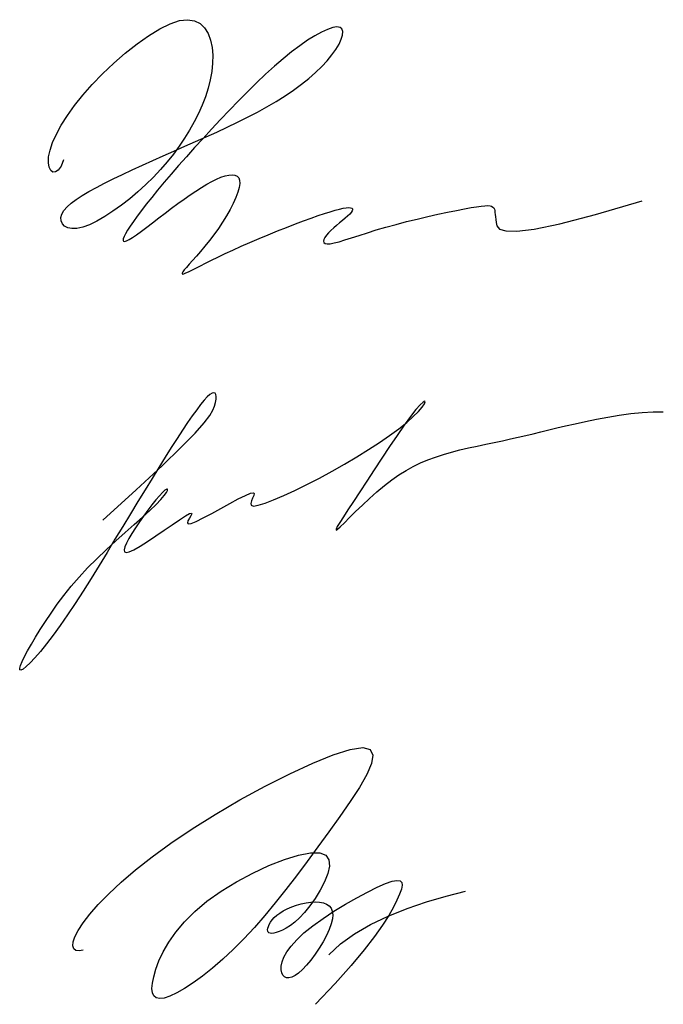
# Paper-space layout 'Сведения о проекте' of a CAD drawing. Header units: millimetres. Extents: x 431.8 to 443.3, y 356.6 to 374.4.
import ezdxf

# ---------------------------------------------------------------- set-up
doc = ezdxf.new("R2010")
doc.units = ezdxf.units.MM
doc.layers.add('Подписи', color=170, linetype='Continuous')

# ---------------------------------------------------------------- blocks, each defined once
blk = doc.blocks.new('*U264')
at = {"layer": 'Подписи', "color": 5}
blk.add_lwpolyline([(0.03916, 0.02464), (0.04518, 0.0301), (0.04984, 0.03444), (0.05331, 0.03779), (0.05577, 0.04032), (0.05742, 0.04217), (0.05843, 0.0435), (0.05899, 0.04446), (0.05928, 0.0452), (0.05946, 0.04584), (0.05956, 0.04641), (0.05958, 0.04688), (0.05952, 0.04724), (0.05938, 0.04748), (0.05915, 0.04757), (0.05884, 0.0475), (0.05844, 0.04726), (0.05797, 0.04684), (0.05741, 0.04624), (0.05678, 0.04547), (0.05607, 0.04454), (0.05528, 0.04345), (0.05443, 0.04221), (0.05352, 0.04084), (0.05254, 0.03934), (0.05149, 0.03771), (0.0504, 0.03597), (0.04924, 0.03413), (0.04804, 0.03219), (0.04679, 0.03015), (0.04549, 0.02803), (0.04415, 0.02583), (0.04278, 0.02356), (0.04137, 0.02123), (0.03994, 0.01886), (0.0385, 0.0165), (0.03706, 0.01416), (0.03563, 0.01188), (0.03422, 0.00969), (0.03285, 0.00762), (0.03152, 0.00571), (0.03026, 0.00397), (0.02907, 0.00242), (0.02797, 0.00107), (0.02698, -0.00007), (0.02611, -0.00098), (0.02539, -0.00167), (0.02483, -0.00211), (0.02445, -0.00231), (0.02425, -0.00225), (0.02423, -0.00196), (0.02438, -0.00144), (0.02467, -0.00073), (0.02511, 0.00015), (0.02566, 0.00119), (0.02633, 0.00236), (0.02709, 0.00364), (0.02793, 0.00501), (0.02886, 0.00646), (0.02988, 0.00797), (0.03099, 0.00954), (0.0322, 0.01114), (0.03351, 0.01278), (0.03492, 0.01443), (0.03645, 0.01609), (0.03808, 0.01774), (0.03978, 0.01936), (0.0415, 0.02094), (0.0432, 0.02245), (0.04482, 0.02388), (0.04632, 0.0252), (0.04765, 0.0264), (0.04876, 0.02746), (0.04963, 0.02836), (0.05025, 0.02909), (0.05065, 0.02965), (0.05084, 0.03003), (0.05084, 0.03022), (0.05068, 0.03023), (0.05036, 0.03005), (0.04992, 0.02966), (0.04936, 0.02907), (0.04871, 0.02832), (0.04801, 0.02743), (0.04726, 0.02645), (0.0465, 0.02541), (0.04576, 0.02434), (0.04505, 0.02328), (0.04441, 0.02227), (0.04386, 0.02135), (0.04342, 0.02053), (0.04312, 0.01985), (0.043, 0.01933), (0.04307, 0.01899), (0.04338, 0.01887), (0.04393, 0.01898), (0.04477, 0.01936), (0.0459, 0.02), (0.04725, 0.02085), (0.04872, 0.02183), (0.05024, 0.02286), (0.05169, 0.02386), (0.05299, 0.02474), (0.05406, 0.02544), (0.05479, 0.02586), (0.05514, 0.02595), (0.05517, 0.02578), (0.055, 0.02544), (0.05475, 0.025), (0.05451, 0.02455), (0.05441, 0.02419), (0.05455, 0.024), (0.05505, 0.02406), (0.05598, 0.02444), (0.05726, 0.02507), (0.05877, 0.02588), (0.06041, 0.02677), (0.06204, 0.02767), (0.06355, 0.02848), (0.06484, 0.02913), (0.06577, 0.02953), (0.06628, 0.02961), (0.06643, 0.02944), (0.06635, 0.02908), (0.06614, 0.02862), (0.06592, 0.02812), (0.0658, 0.02767), (0.06589, 0.02734), (0.06632, 0.02721), (0.06715, 0.02734), (0.06837, 0.02771), (0.06992, 0.0283), (0.07173, 0.02908), (0.07374, 0.03001), (0.0759, 0.03108), (0.07815, 0.03225), (0.08043, 0.03348), (0.08268, 0.03476), (0.08487, 0.03606), (0.08697, 0.03737), (0.08895, 0.03866), (0.09077, 0.03992), (0.09242, 0.04112), (0.09385, 0.04225), (0.09504, 0.04329), (0.09597, 0.04422), (0.09663, 0.045), (0.09704, 0.04559), (0.0972, 0.04597), (0.09711, 0.04609), (0.0968, 0.04592), (0.09625, 0.04542), (0.09549, 0.04456), (0.09452, 0.04331), (0.09338, 0.04174), (0.09212, 0.03992), (0.09077, 0.03792), (0.08938, 0.03583), (0.088, 0.03373), (0.08666, 0.03167), (0.0854, 0.02975), (0.08427, 0.02803), (0.08328, 0.02654), (0.08246, 0.02528), (0.08182, 0.02427), (0.08137, 0.02353), (0.08114, 0.02307), (0.08114, 0.0229), (0.0814, 0.02304), (0.08191, 0.02349), (0.08265, 0.0242), (0.08358, 0.02513), (0.08467, 0.0262), (0.08588, 0.02738), (0.08716, 0.02859), (0.0885, 0.02979), (0.08984, 0.03092), (0.09115, 0.03194), (0.09245, 0.03284), (0.09374, 0.03363), (0.09504, 0.03434), (0.09634, 0.03496), (0.09767, 0.03552), (0.09904, 0.03602), (0.10046, 0.03647), (0.10193, 0.03689), (0.10344, 0.03729), (0.10498, 0.03765), (0.10653, 0.038), (0.10807, 0.03833), (0.1096, 0.03865), (0.1111, 0.03896), (0.11255, 0.03927), (0.11393, 0.03958), (0.11529, 0.0399), (0.11663, 0.04022), (0.11799, 0.04055), (0.1194, 0.04089), (0.12088, 0.04125), (0.12245, 0.04162), (0.12416, 0.04201), (0.12601, 0.04242), (0.12797, 0.04283), (0.13002, 0.04321), (0.1321, 0.04356), (0.13418, 0.04385), (0.13621, 0.04405), (0.13817, 0.04415), (0.14002, 0.04413)], dxfattribs=at)
blk = doc.blocks.new('*U263')
at = {"layer": 'Подписи', "color": 5}
blk.add_lwpolyline([(0.03358, 0.02348), (0.03312, 0.02236), (0.03263, 0.02164), (0.03213, 0.0213), (0.03166, 0.02129), (0.03127, 0.02159), (0.03099, 0.02216), (0.03084, 0.02297), (0.03089, 0.024), (0.03114, 0.02521), (0.03161, 0.02657), (0.03228, 0.02808), (0.03317, 0.02971), (0.03426, 0.03144), (0.03555, 0.03324), (0.03704, 0.03511), (0.03872, 0.03703), (0.04059, 0.03895), (0.04259, 0.04085), (0.04467, 0.04266), (0.04679, 0.04433), (0.04887, 0.0458), (0.05088, 0.04703), (0.05275, 0.04795), (0.05444, 0.04851), (0.0559, 0.04868), (0.05712, 0.04849), (0.05814, 0.04798), (0.05894, 0.04719), (0.05956, 0.04619), (0.06, 0.045), (0.06028, 0.04368), (0.0604, 0.04228), (0.06038, 0.04084), (0.06023, 0.03936), (0.05996, 0.03787), (0.05957, 0.03635), (0.05908, 0.03483), (0.0585, 0.03331), (0.05782, 0.0318), (0.05707, 0.0303), (0.05625, 0.02882), (0.05535, 0.02736), (0.05438, 0.02592), (0.05334, 0.02451), (0.05222, 0.02311), (0.05103, 0.02174), (0.04975, 0.02039), (0.0484, 0.01906), (0.04696, 0.01775), (0.04548, 0.01649), (0.04397, 0.01531), (0.04246, 0.01422), (0.04099, 0.01326), (0.03957, 0.01244), (0.03825, 0.01181), (0.03705, 0.01137), (0.03599, 0.01115), (0.03508, 0.01113), (0.03433, 0.01128), (0.03376, 0.01158), (0.03336, 0.012), (0.03314, 0.01252), (0.03311, 0.0131), (0.03328, 0.01372), (0.03365, 0.01436), (0.03421, 0.01501), (0.03496, 0.01568), (0.03587, 0.01636), (0.03693, 0.01706), (0.03814, 0.01778), (0.03949, 0.01852), (0.04095, 0.01928), (0.04252, 0.02007), (0.04419, 0.02087), (0.04594, 0.02169), (0.04775, 0.02252), (0.04961, 0.02336), (0.05152, 0.0242), (0.05344, 0.02506), (0.05538, 0.02591), (0.05732, 0.02676), (0.05924, 0.02761), (0.06115, 0.02847), (0.06303, 0.02934), (0.06488, 0.03023), (0.06669, 0.03113), (0.06846, 0.03206), (0.07017, 0.03301), (0.07183, 0.03399), (0.07342, 0.035), (0.07493, 0.03602), (0.07635, 0.03707), (0.07768, 0.03812), (0.0789, 0.03918), (0.08002, 0.04024), (0.081, 0.04129), (0.08186, 0.04234), (0.08258, 0.04335), (0.08314, 0.0443), (0.08354, 0.04516), (0.08377, 0.04592), (0.08381, 0.04654), (0.08366, 0.04701), (0.08331, 0.04729), (0.08275, 0.04737), (0.082, 0.04725), (0.08107, 0.04694), (0.08, 0.04645), (0.07879, 0.0458), (0.07747, 0.04498), (0.07607, 0.04401), (0.07459, 0.0429), (0.07307, 0.04167), (0.07151, 0.04031), (0.06991, 0.03886), (0.0683, 0.03733), (0.06667, 0.03573), (0.06504, 0.03408), (0.06342, 0.03241), (0.0618, 0.03071), (0.06021, 0.02901), (0.05866, 0.02733), (0.05714, 0.02567), (0.05567, 0.02404), (0.05426, 0.02245), (0.05293, 0.02091), (0.05167, 0.01944), (0.0505, 0.01804), (0.04943, 0.01673), (0.04845, 0.01551), (0.04758, 0.01437), (0.0468, 0.01334), (0.04613, 0.0124), (0.04556, 0.01156), (0.04509, 0.01082), (0.04472, 0.0102), (0.04446, 0.00968), (0.04431, 0.00928), (0.04427, 0.009), (0.04436, 0.00884), (0.04456, 0.0088), (0.0449, 0.0089), (0.04537, 0.00913), (0.04597, 0.00951), (0.04672, 0.01002), (0.04759, 0.01065), (0.04856, 0.01137), (0.0496, 0.01217), (0.05071, 0.01302), (0.05185, 0.01389), (0.053, 0.01476), (0.05414, 0.01561), (0.05525, 0.01642), (0.05633, 0.01717), (0.05737, 0.01787), (0.05837, 0.01851), (0.05933, 0.01908), (0.06023, 0.01958), (0.06109, 0.02), (0.06189, 0.02034), (0.06263, 0.02059), (0.0633, 0.02075), (0.06389, 0.0208), (0.06439, 0.02074), (0.06479, 0.02057), (0.06508, 0.02026), (0.06524, 0.01982), (0.06527, 0.01924), (0.06516, 0.01851), (0.06492, 0.01765), (0.06455, 0.01669), (0.06409, 0.01565), (0.06353, 0.01454), (0.06289, 0.01341), (0.06218, 0.01226), (0.06143, 0.01113), (0.06063, 0.01002), (0.05981, 0.00896), (0.059, 0.00796), (0.05821, 0.00702), (0.05746, 0.00616), (0.05677, 0.00539), (0.05617, 0.00471), (0.05567, 0.00414), (0.05529, 0.00369), (0.05504, 0.00334), (0.05491, 0.00311), (0.0549, 0.00297), (0.05501, 0.00294), (0.05524, 0.00299), (0.05559, 0.00313), (0.05606, 0.00334), (0.05665, 0.00364), (0.05736, 0.004), (0.05818, 0.00442), (0.05912, 0.0049), (0.06017, 0.00543), (0.06134, 0.006), (0.06262, 0.00662), (0.06402, 0.00726), (0.06552, 0.00794), (0.0671, 0.00863), (0.06874, 0.00933), (0.07041, 0.01002), (0.07207, 0.0107), (0.0737, 0.01134), (0.07527, 0.01195), (0.07675, 0.01251), (0.07811, 0.01301), (0.07936, 0.01345), (0.08049, 0.01383), (0.08151, 0.01415), (0.08241, 0.01442), (0.08319, 0.01462), (0.08386, 0.01477), (0.08442, 0.01486), (0.08487, 0.01489), (0.08521, 0.01487), (0.08544, 0.0148), (0.08556, 0.01468), (0.08558, 0.0145), (0.0855, 0.01428), (0.08532, 0.01402), (0.08505, 0.01371), (0.08468, 0.01336), (0.08424, 0.01297), (0.08375, 0.01256), (0.08323, 0.01213), (0.08269, 0.01168), (0.08217, 0.01123), (0.08168, 0.01078), (0.08124, 0.01034), (0.08087, 0.00991), (0.08059, 0.00951), (0.08042, 0.00916), (0.08035, 0.00885), (0.08042, 0.00861), (0.08063, 0.00844), (0.08099, 0.00837), (0.08152, 0.00839), (0.08224, 0.00853), (0.08313, 0.00876), (0.08418, 0.00908), (0.08539, 0.00946), (0.08674, 0.0099), (0.08823, 0.01038), (0.08984, 0.01088), (0.09157, 0.01138), (0.09339, 0.01188), (0.09528, 0.01237), (0.09719, 0.01284), (0.09909, 0.01328), (0.10093, 0.01369), (0.10266, 0.01406), (0.10426, 0.01439), (0.10568, 0.01467), (0.10688, 0.01489), (0.10789, 0.01505), (0.10871, 0.01517), (0.10937, 0.01523), (0.10989, 0.01524), (0.11029, 0.0152), (0.11058, 0.01512), (0.1108, 0.01499), (0.11096, 0.01482), (0.11107, 0.01461), (0.11114, 0.01435), (0.11118, 0.01403), (0.11122, 0.01366), (0.11126, 0.01323), (0.11131, 0.01274), (0.11138, 0.01219), (0.11154, 0.01159), (0.11202, 0.01104), (0.11311, 0.01069), (0.11509, 0.01064), (0.11825, 0.01104), (0.12287, 0.01199), (0.12925, 0.01364), (0.13766, 0.01611)], dxfattribs=at)
blk = doc.blocks.new('*U265')
at = {"color": 5}
for points in [[(0.0371, 0.01199), (0.03638, 0.01188), (0.03581, 0.01197), (0.03543, 0.01227), (0.03526, 0.01278), (0.03532, 0.0135), (0.03563, 0.01443), (0.03622, 0.01557), (0.0371, 0.01691), (0.03829, 0.01846), (0.03982, 0.02021), (0.04169, 0.02213), (0.04391, 0.02421), (0.04651, 0.02644), (0.0495, 0.02879), (0.05288, 0.03125), (0.05668, 0.03381), (0.06087, 0.03643), (0.06531, 0.03903), (0.06983, 0.0415), (0.07425, 0.04374), (0.07839, 0.04566), (0.08208, 0.04715), (0.08514, 0.04812), (0.0874, 0.04845), (0.08873, 0.04809), (0.08921, 0.04709), (0.08897, 0.04556), (0.08813, 0.04359), (0.08681, 0.04129), (0.08515, 0.03874), (0.08326, 0.03604), (0.08129, 0.0333), (0.07932, 0.0306), (0.07738, 0.02796), (0.07547, 0.02539), (0.07356, 0.02291), (0.07167, 0.02052), (0.06979, 0.01824), (0.0679, 0.01607), (0.066, 0.01403), (0.06409, 0.01212), (0.0622, 0.01037), (0.06035, 0.00878), (0.05857, 0.00736), (0.05689, 0.00614), (0.05534, 0.00512), (0.05393, 0.00431), (0.05271, 0.00374), (0.0517, 0.0034), (0.05088, 0.0033), (0.05026, 0.00343), (0.04982, 0.00378), (0.04956, 0.00434), (0.04948, 0.00511), (0.04955, 0.00608), (0.04979, 0.00724), (0.05017, 0.00859), (0.05074, 0.01009), (0.0515, 0.01172), (0.0525, 0.01345), (0.05376, 0.01526), (0.05531, 0.0171), (0.05716, 0.01896), (0.05937, 0.02081), (0.06191, 0.02261), (0.0647, 0.02431), (0.06761, 0.02587), (0.07053, 0.02722), (0.07331, 0.02831), (0.07585, 0.0291), (0.07801, 0.02952), (0.07968, 0.02952), (0.08077, 0.02908), (0.08131, 0.02825), (0.0814, 0.02712), (0.08112, 0.02577), (0.08054, 0.0243), (0.07975, 0.02278), (0.07883, 0.02131), (0.07787, 0.01996), (0.07693, 0.01881), (0.07603, 0.01785), (0.07517, 0.01707), (0.07437, 0.01644), (0.07363, 0.01596), (0.07295, 0.0156), (0.07235, 0.01534), (0.07182, 0.01516), (0.07138, 0.01506), (0.07102, 0.01502), (0.07073, 0.01504), (0.07052, 0.01512), (0.07038, 0.01525), (0.0703, 0.01544), (0.07028, 0.01568), (0.07033, 0.01596), (0.07043, 0.01629), (0.07058, 0.01665), (0.07081, 0.01704), (0.07111, 0.01744), (0.07148, 0.01786), (0.07193, 0.01828), (0.07247, 0.01869), (0.0731, 0.01908), (0.07382, 0.01945), (0.07462, 0.01979), (0.07546, 0.02008), (0.07634, 0.02032), (0.07721, 0.02051), (0.07807, 0.02063), (0.07889, 0.02068), (0.07964, 0.02064), (0.08031, 0.02052), (0.08088, 0.02029), (0.08134, 0.01997), (0.08169, 0.01955), (0.08191, 0.01902), (0.082, 0.01837), (0.08194, 0.01762), (0.08173, 0.01674), (0.08137, 0.01574), (0.08087, 0.01466), (0.08026, 0.01353), (0.07957, 0.01239), (0.07883, 0.01128), (0.07806, 0.01024), (0.07729, 0.0093), (0.07655, 0.00851), (0.07585, 0.00788), (0.07521, 0.00744), (0.07463, 0.00715), (0.07412, 0.00703), (0.07368, 0.00705), (0.07332, 0.00721), (0.07303, 0.00751), (0.07283, 0.00794), (0.07272, 0.00848), (0.07273, 0.00913), (0.07289, 0.00989), (0.07321, 0.01075), (0.07374, 0.01171), (0.0745, 0.01275), (0.07552, 0.01389), (0.07682, 0.0151), (0.07842, 0.01638), (0.08025, 0.01769), (0.08222, 0.019), (0.08427, 0.02026), (0.08631, 0.02143), (0.08824, 0.02246), (0.09, 0.02333), (0.0915, 0.02398), (0.09268, 0.02439), (0.09354, 0.02455), (0.09411, 0.02449), (0.09442, 0.02419), (0.09449, 0.02369), (0.09435, 0.02298), (0.09402, 0.02209), (0.09354, 0.02101), (0.0929, 0.01975), (0.09207, 0.01827), (0.09096, 0.01653), (0.08951, 0.01448), (0.08765, 0.01207), (0.08531, 0.00927), (0.08241, 0.00602), (0.0789, 0.00227)], [(0.08127, 0.01115), (0.08338, 0.01314), (0.08592, 0.01496), (0.08882, 0.01663), (0.09199, 0.01814), (0.09536, 0.01949), (0.09885, 0.02069), (0.10238, 0.02173), (0.10587, 0.02262)]]:
    blk.add_lwpolyline(points, dxfattribs=at)

psp = doc.layouts.new('Сведения о проекте')

# ---------------------------------------------------------------- block references
at = {"layer": 'Подписи', "ltscale": 100, "xscale": 100, "yscale": 100, "zscale": 100}
for name, p in [('*U263', (429.184, 369.487)), ('*U265', (429.184, 356.421))]:
    psp.add_blockref(name, p, dxfattribs=at)
at = {"layer": 'Подписи', "ltscale": 100, "transparency": 16777216, "xscale": 100, "yscale": 100, "zscale": 100}
psp.add_blockref('*U264', (429.329, 362.888), dxfattribs=at)

doc.saveas('drawing.dxf')
